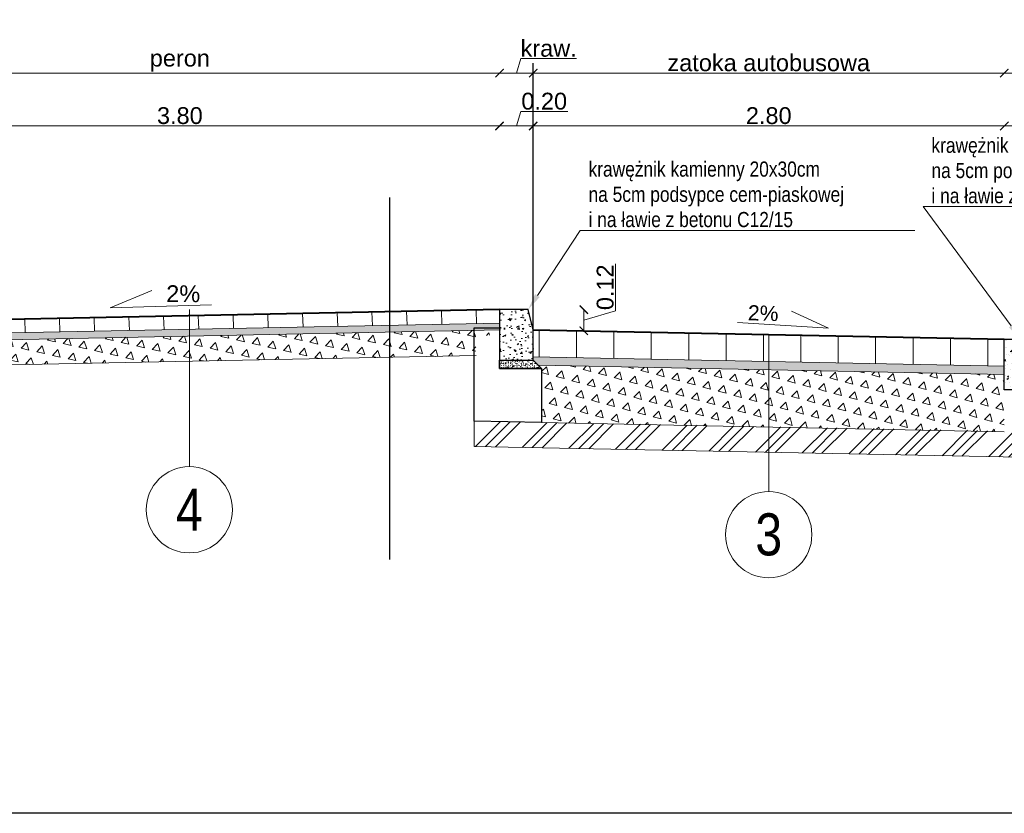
# Model space of a CAD drawing. Header units: metres. Extents: x 274 to 478, y -633 to -162.
# Tile 8 of 18: x 449.88 to 455.73, y -619.34 to -614.62. Entities that reach past the tile are written whole.
import ezdxf
from ezdxf import colors
from ezdxf.entities.mleader import LeaderData, LeaderLine
from ezdxf.math import Vec2, Vec3

# ---------------------------------------------------------------- set-up
doc = ezdxf.new("R2010")
doc.units = ezdxf.units.M
doc.layers.add('_brudnopis', color=50, linetype='Continuous', lineweight=30, plot=False)
for name, color, linetype, lineweight in [('M_PRZEKROJE CZERWONE', 1, 'Continuous', 40), ('M_Szczegóły wymiar', 7, 'Continuous', 15), ('M_szczegóły_hatch', 251, 'Continuous', 9), ('M_szczegóły_projektowane', 1, 'Continuous', 15), ('Opis', 7, 'Continuous', 15), ('Podsypka cementowo-piaskowa', 251, 'Continuous', 15), ('Przekrojowa', 7, 'Continuous', 30), ('Przekrojowa kreskowanie', 7, 'Continuous', 15), ('Tabelka', 7, 'Continuous', 25), ('Wymiar', 7, 'Continuous', 15)]:
    doc.layers.add(name, color=color, linetype=linetype, lineweight=lineweight)
doc.styles.add('Opis_1_25', font='arial.ttf', dxfattribs={"height": 0.1})
doc.styles.get("Standard").update_dxf_attribs({"font": 'arial.ttf'})
doc.dimstyles.new('1_25_DK$0', dxfattribs={"dimtxt": 0.05, "dimasz": 0.05, "dimexe": 0.02, "dimexo": 0.05, "dimgap": 0.01, "dimtad": 1, "dimzin": 3, "dimdsep": 46, "dimtxsty": 'Opis_1_25', "dimblk": 'ARCHTICK', "dimcen": 0.05, "dimse1": 1, "dimse2": 1, "dimclrd": 256, "dimclre": 256, "dimazin": 3, "dimtfac": 1, "dimtofl": 0, "dimtmove": 0, "dimatfit": 3, "dimldrblk": 'ARCHTICK', "dimfxl": 1, "dimfrac": 2, "dimtolj": 1, "dimtzin": 3, "dimlwd": -1, "dimlwe": -1, "dimarcsym": 0})

# ---------------------------------------------------------------- blocks, each defined once
blk = doc.blocks.new('_ArchTick')
at = {"color": 0, "linetype": 'ByBlock', "lineweight": 0, "const_width": 0.15}
blk.add_lwpolyline([(-0.5, -0.5), (0.5, 0.5)], dxfattribs=at)
blk = doc.blocks.new('*D129')
at = {"layer": 'Defpoints', "color": 0, "transparency": 16777216}
for p in [(455.7278, -615.2488), (455.7278, -616.3429), (455.9278, -616.3429)]:
    blk.add_point(p, dxfattribs=at)
at = {"layer": 'Wymiar', "transparency": 16777216}
for p, q in [((455.8278, -615.2488), (455.8536, -615.1628)), ((455.8536, -615.1628), (456.133, -615.1628)), ((455.9278, -615.2488), (455.7278, -615.2488))]:
    blk.add_line(p, q, dxfattribs=at)
at = {"layer": 'Wymiar', "transparency": 16777216, "xscale": 0.05, "yscale": 0.05, "zscale": 0.05, "rotation": 180}
blk.add_blockref('_ArchTick', (455.7278, -615.2488), dxfattribs=at)
at = {"layer": 'Wymiar', "transparency": 16777216, "xscale": 0.05, "yscale": 0.05, "zscale": 0.05}
blk.add_blockref('_ArchTick', (455.9278, -615.2488), dxfattribs=at)
at = {"layer": 'Wymiar', "color": 0, "transparency": 16777216, "insert": (455.9933, -615.1017), "char_height": 0.1, "attachment_point": 5, "style": 'Opis_1_25'}
blk.add_mtext('\\A1;0.20', dxfattribs=at)
blk = doc.blocks.new('*D130')
at = {"layer": 'Defpoints', "color": 0, "transparency": 16777216}
for p in [(452.9278, -615.2488), (452.9278, -616.2869), (455.7278, -616.3429)]:
    blk.add_point(p, dxfattribs=at)
at = {"layer": 'Wymiar', "transparency": 16777216}
blk.add_line((455.7278, -615.2488), (452.9278, -615.2488), dxfattribs=at)
at = {"layer": 'Wymiar', "transparency": 16777216, "xscale": 0.05, "yscale": 0.05, "zscale": 0.05, "rotation": 180}
blk.add_blockref('_ArchTick', (452.9278, -615.2488), dxfattribs=at)
at = {"layer": 'Wymiar', "transparency": 16777216, "xscale": 0.05, "yscale": 0.05, "zscale": 0.05}
blk.add_blockref('_ArchTick', (455.7278, -615.2488), dxfattribs=at)
at = {"layer": 'Wymiar', "color": 0, "transparency": 16777216, "insert": (454.3278, -615.1878), "char_height": 0.1, "attachment_point": 5, "style": 'Opis_1_25'}
blk.add_mtext('\\A1;2.80', dxfattribs=at)
blk = doc.blocks.new('*D131')
at = {"layer": 'Defpoints', "color": 0, "transparency": 16777216}
for p in [(452.7278, -615.2488), (452.7278, -616.1669), (452.9278, -616.2869)]:
    blk.add_point(p, dxfattribs=at)
at = {"layer": 'Wymiar', "transparency": 16777216}
for p, q in [((452.8278, -615.2488), (452.8536, -615.1628)), ((452.8536, -615.1628), (453.133, -615.1628)), ((452.9278, -615.2488), (452.7278, -615.2488))]:
    blk.add_line(p, q, dxfattribs=at)
at = {"layer": 'Wymiar', "transparency": 16777216, "xscale": 0.05, "yscale": 0.05, "zscale": 0.05, "rotation": 180}
blk.add_blockref('_ArchTick', (452.7278, -615.2488), dxfattribs=at)
at = {"layer": 'Wymiar', "transparency": 16777216, "xscale": 0.05, "yscale": 0.05, "zscale": 0.05}
blk.add_blockref('_ArchTick', (452.9278, -615.2488), dxfattribs=at)
at = {"layer": 'Wymiar', "color": 0, "transparency": 16777216, "insert": (452.9933, -615.1017), "char_height": 0.1, "attachment_point": 5, "style": 'Opis_1_25'}
blk.add_mtext('\\A1;0.20', dxfattribs=at)
blk = doc.blocks.new('*D132')
at = {"layer": 'Defpoints', "color": 0, "transparency": 16777216}
for p in [(448.9278, -615.2488), (448.9278, -616.1669), (452.7278, -616.1669)]:
    blk.add_point(p, dxfattribs=at)
at = {"layer": 'Wymiar', "transparency": 16777216}
blk.add_line((452.7278, -615.2488), (448.9278, -615.2488), dxfattribs=at)
at = {"layer": 'Wymiar', "transparency": 16777216, "xscale": 0.05, "yscale": 0.05, "zscale": 0.05, "rotation": 180}
blk.add_blockref('_ArchTick', (448.9278, -615.2488), dxfattribs=at)
at = {"layer": 'Wymiar', "transparency": 16777216, "xscale": 0.05, "yscale": 0.05, "zscale": 0.05}
blk.add_blockref('_ArchTick', (452.7278, -615.2488), dxfattribs=at)
at = {"layer": 'Wymiar', "color": 0, "transparency": 16777216, "insert": (450.8278, -615.1877), "char_height": 0.1, "attachment_point": 5, "style": 'Opis_1_25'}
blk.add_mtext('\\A1;3.80', dxfattribs=at)
blk = doc.blocks.new('*D136')
at = {"layer": 'Defpoints', "color": 0, "transparency": 16777216}
for p in [(455.7278, -614.9343), (455.9278, -616.3429), (455.7278, -616.5169)]:
    blk.add_point(p, dxfattribs=at)
at = {"layer": 'Wymiar', "transparency": 16777216}
for p, q in [((455.8278, -614.9343), (455.8535, -614.8485)), ((455.8535, -614.8485), (456.1859, -614.8485)), ((455.9278, -614.9343), (455.7278, -614.9343))]:
    blk.add_line(p, q, dxfattribs=at)
at = {"layer": 'Wymiar', "transparency": 16777216, "xscale": 0.05, "yscale": 0.05, "zscale": 0.05, "rotation": 180}
blk.add_blockref('_ArchTick', (455.7278, -614.9343), dxfattribs=at)
at = {"layer": 'Wymiar', "transparency": 16777216, "xscale": 0.05, "yscale": 0.05, "zscale": 0.05}
blk.add_blockref('_ArchTick', (455.9278, -614.9343), dxfattribs=at)
at = {"layer": 'Wymiar', "color": 0, "transparency": 16777216, "insert": (456.0197, -614.7876), "char_height": 0.1, "attachment_point": 5, "style": 'Opis_1_25'}
blk.add_mtext('\\A1;kraw.', dxfattribs=at)
blk = doc.blocks.new('*D137')
at = {"layer": 'Defpoints', "color": 0, "transparency": 16777216}
for p in [(452.9278, -614.9343), (452.9278, -616.4609), (455.7278, -616.5169)]:
    blk.add_point(p, dxfattribs=at)
at = {"layer": 'Wymiar', "transparency": 16777216}
blk.add_line((455.7278, -614.9343), (452.9278, -614.9343), dxfattribs=at)
at = {"layer": 'Wymiar', "transparency": 16777216, "xscale": 0.05, "yscale": 0.05, "zscale": 0.05, "rotation": 180}
blk.add_blockref('_ArchTick', (452.9278, -614.9343), dxfattribs=at)
at = {"layer": 'Wymiar', "transparency": 16777216, "xscale": 0.05, "yscale": 0.05, "zscale": 0.05}
blk.add_blockref('_ArchTick', (455.7278, -614.9343), dxfattribs=at)
at = {"layer": 'Wymiar', "color": 0, "transparency": 16777216, "insert": (454.3278, -614.8735), "char_height": 0.1, "attachment_point": 5, "style": 'Opis_1_25'}
blk.add_mtext('\\A1;zatoka autobusowa', dxfattribs=at)
blk = doc.blocks.new('*D138')
at = {"layer": 'Defpoints', "color": 0, "transparency": 16777216}
for p in [(452.7278, -614.9343), (452.7278, -616.3409), (452.9278, -616.4609)]:
    blk.add_point(p, dxfattribs=at)
at = {"layer": 'Wymiar', "transparency": 16777216}
for p, q in [((452.8278, -614.9343), (452.8535, -614.8485)), ((452.8535, -614.8485), (453.1859, -614.8485)), ((452.9278, -614.9343), (452.7278, -614.9343))]:
    blk.add_line(p, q, dxfattribs=at)
at = {"layer": 'Wymiar', "transparency": 16777216, "xscale": 0.05, "yscale": 0.05, "zscale": 0.05, "rotation": 180}
blk.add_blockref('_ArchTick', (452.7278, -614.9343), dxfattribs=at)
at = {"layer": 'Wymiar', "transparency": 16777216, "xscale": 0.05, "yscale": 0.05, "zscale": 0.05}
blk.add_blockref('_ArchTick', (452.9278, -614.9343), dxfattribs=at)
at = {"layer": 'Wymiar', "color": 0, "transparency": 16777216, "insert": (453.0197, -614.7876), "char_height": 0.1, "attachment_point": 5, "style": 'Opis_1_25'}
blk.add_mtext('\\A1;kraw.', dxfattribs=at)
blk = doc.blocks.new('*D139')
at = {"layer": 'Defpoints', "color": 0, "transparency": 16777216}
for p in [(448.9278, -614.9343), (452.7278, -616.3409), (448.9278, -616.4553)]:
    blk.add_point(p, dxfattribs=at)
at = {"layer": 'Wymiar', "transparency": 16777216}
blk.add_line((452.7278, -614.9343), (448.9278, -614.9343), dxfattribs=at)
at = {"layer": 'Wymiar', "transparency": 16777216, "xscale": 0.05, "yscale": 0.05, "zscale": 0.05, "rotation": 180}
blk.add_blockref('_ArchTick', (448.9278, -614.9343), dxfattribs=at)
at = {"layer": 'Wymiar', "transparency": 16777216, "xscale": 0.05, "yscale": 0.05, "zscale": 0.05}
blk.add_blockref('_ArchTick', (452.7278, -614.9343), dxfattribs=at)
at = {"layer": 'Wymiar', "color": 0, "transparency": 16777216, "insert": (450.8278, -614.8604), "char_height": 0.1, "attachment_point": 5, "style": 'Opis_1_25'}
blk.add_mtext('\\A1;peron', dxfattribs=at)
blk = doc.blocks.new('*D142')
at = {"layer": 'Defpoints', "color": 0, "transparency": 16777216}
for p in [(452.8978, -616.3409), (453.2288, -616.3409), (452.9632, -616.4664)]:
    blk.add_point(p, dxfattribs=at)
at = {"layer": 'Wymiar', "transparency": 16777216}
for p, q in [((453.4169, -616.3472), (453.4169, -616.0685)), ((453.2288, -616.4664), (453.2288, -616.3409)), ((453.2288, -616.4037), (453.4169, -616.3472))]:
    blk.add_line(p, q, dxfattribs=at)
at = {"layer": 'Wymiar', "transparency": 16777216, "xscale": 0.05, "yscale": 0.05, "zscale": 0.05}
for p, rotation in [((453.2288, -616.3409), 90), ((453.2288, -616.4664), 270)]:
    blk.add_blockref('_ArchTick', p, dxfattribs=dict(at, rotation=rotation))
at = {"layer": 'Wymiar', "color": 0, "transparency": 16777216, "insert": (453.3559, -616.2078), "char_height": 0.1, "attachment_point": 5, "rotation": 90, "style": 'Opis_1_25'}
blk.add_mtext('\\A1;0.12', dxfattribs=at)

msp = doc.modelspace()

# ---------------------------------------------------------------- hatches: boundary and pattern name
at = {"layer": 'M_szczegóły_hatch'}
h = msp.add_hatch(dxfattribs=at)
h.set_pattern_fill('LINE', color=256, scale=0.065, angle=92.29153)
h.set_pattern_definition([(92.291526, (-1370.88686, -695.46304), (-0.206209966, -0.0082517), [])])
h.paths.add_polyline_path([(449.0101, -616.4953), (449.0085, -616.4153), (452.7278, -616.3409), (452.731, -616.4208)])
h = msp.add_hatch(dxfattribs=at)
h.set_pattern_fill('AR-SAND', color=256, scale=0.0005, angle=2.29153)
h.set_pattern_definition([(39.791526, (158.514016, -634.252509), (-0.001777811, 0.0244191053), [0, -0.019304, 0, -0.02159, 0, -0.0206375]), (9.791526, (158.514016, -634.25251), (0.0210251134, 0.0367112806), [0, -0.010414, 0, -0.017399, 0, -0.0066675]), (329.791526, (158.498407, -634.253133), (0.0395151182, 0.001653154), [0, -0.00635, 0, -0.02286, 0, -0.029845]), (319.791526, (158.498407, -634.253133), (0.0377016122, 0.012664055), [0, -0.003175, 0, -0.014986, 0, -0.017145])])
h.paths.add_polyline_path([(452.7325, -616.4594), (452.731, -616.4208), (449.0101, -616.4953), (449.0109, -616.5354), (452.6613, -616.4622)])
h = msp.add_hatch(dxfattribs=at)
h.set_pattern_fill('TRIANG', color=256, scale=0.01, angle=47.29153)
h.set_pattern_definition([(107.2915257, (15544.78733, 2951.4805), (-0.092916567, 0.02095409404), [0.047625, -0.047625]), (167.2915257, (15544.78733, 2951.4805), (-0.06460506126, -0.06999106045), [0.047625, -0.047625]), (47.2915257, (15544.74087, 2951.49098), (-0.02831150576, 0.0909451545), [0.047625, -0.047625])])
h.paths.add_polyline_path([(452.5839, -616.4968), (452.7338, -616.4908), (452.7326, -616.4608), (449.0109, -616.5354), (449.0115, -616.5652), (449.1115, -616.5632), (449.1139, -616.6832), (452.5886, -616.6137)])
at = {"layer": 'M_szczegóły_hatch', "transparency": 33554636}
h = msp.add_hatch(dxfattribs=at)
h.set_pattern_fill('LINE', color=256, scale=0.07, angle=90)
h.set_pattern_definition([(90, (0.46174, 857.38775), (-0.22225, 1e-17), [])])
h.paths.add_polyline_path([(455.7278, -616.5169), (452.9278, -616.4609), (452.9278, -616.6209), (455.7278, -616.6769)])
h = msp.add_hatch(dxfattribs=at)
h.set_pattern_fill('AR-SAND', color=256, scale=0.0005)
h.set_pattern_definition([(37.5, (0.381738, 1.817868), (-0.00080001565, 0.02447066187), [0, -0.019304, 0, -0.02159, 0, -0.0206375]), (7.5, (0.381738, 1.81787), (0.0224761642, 0.035841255), [0, -0.010414, 0, -0.017399, 0, -0.0066675]), (327.5, (0.366117, 1.817868), (0.0395496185, 7.185923e-05), [0, -0.00635, 0, -0.02286, 0, -0.029845]), (317.5, (0.366117, 1.81787), (0.0381778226, 0.0111464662), [0, -0.003175, 0, -0.014986, 0, -0.017145])])
h.paths.add_polyline_path([(455.7278, -616.6769), (452.9278, -616.6209), (452.9278, -616.6409), (452.9584, -616.6715), (455.7278, -616.7269)])
h = msp.add_hatch(dxfattribs=at)
h.set_pattern_fill('TRIANG', color=256, scale=0.01, angle=45)
h.set_pattern_definition([(105, (-1367.98224, -1451.27662), (-0.092004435, 0.024652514), [0.047625, -0.047625]), (165, (-1367.98224, -1451.27662), (-0.067351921, -0.0673519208), [0.047625, -0.047625]), (45, (-1368.02824, -1451.2643), (-0.024652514, 0.092004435), [0.047625, -0.047625])])
h.paths.add_polyline_path([(455.7278, -617.0669), (455.7278, -616.7269), (452.9778, -616.6719), (452.9778, -617.0119)])
at = {"layer": 'M_szczegóły_hatch'}
h = msp.add_hatch(dxfattribs=at)
h.set_pattern_fill('GOST_GROUND', color=256, scale=0.02)
h.set_pattern_definition([(45, (-1723.74422, -1464.68864), (0.282842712, 0), [0.4]), (45, (-1723.68422, -1464.68864), (0.282842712, 0), [0.4]), (45, (-1723.62422, -1464.68864), (0.282842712, 0), [0.4])])
h.paths.add_polyline_path([(452.5769, -617.1539), (456.0778, -617.2239), (456.0778, -617.0689), (452.5769, -617.0039)])
at = {"layer": 'Podsypka cementowo-piaskowa'}
h = msp.add_hatch(dxfattribs=at)
h.set_pattern_fill('AR-SAND', color=256, scale=0.01, style=0)
h.set_pattern_definition([(37.5, (148.224722, -473.594632), (-0.0006299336, 0.0192682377), [0, -0.0152, 0, -0.017, 0, -0.01625]), (7.5, (148.224722, -473.594632), (0.017697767, 0.0282214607), [0, -0.0082, 0, -0.0137, 0, -0.00525]), (327.5, (148.212422, -473.594632), (0.0311414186, 5.65905e-05), [0, -0.005, 0, -0.018, 0, -0.0235]), (317.5, (148.212422, -473.594632), (0.030061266, 0.0087767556), [0, -0.0025, 0, -0.0118, 0, -0.0135])])
h.paths.add_polyline_path([(452.7278, -616.6409), (452.9278, -616.6409), (452.9778, -616.6909), (452.7278, -616.6909)])
at = {"layer": 'Przekrojowa kreskowanie'}
h = msp.add_hatch(dxfattribs=at)
h.set_pattern_fill('AR-CONC', color=256, scale=0.0005)
h.set_pattern_definition([(50, (-50.73634, -273.7498), (0.0910923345, -0.007969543), [0.009525, -0.104775]), (355, (-50.73634, -273.7498), (-0.01762171, 0.095528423), [0.00762, -0.083820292]), (100.451445, (-50.72875, -273.750464), (0.073470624, 0.087558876), [0.008095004, -0.089045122]), (46.1842, (-50.73634, -273.7244), (0.13553952, -0.021021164), [0.0142875, -0.1571625]), (96.635558, (-50.72505, -273.72615), (0.118702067, 0.123713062), [0.01214251, -0.133567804]), (351.18415, (-50.73634, -273.7244), (0.118702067, 0.123713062), [0.011429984, -0.125729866]), (21, (-50.72364, -273.73075), (0.075807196, -0.051132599), [0.009525, -0.104775]), (326, (-50.72364, -273.73075), (0.030901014, 0.092093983), [0.00762, -0.08382]), (71.451445, (-50.717325, -273.73501), (0.10670821, 0.040961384), [0.008095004, -0.089044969]), (37.5, (-50.736342, -273.7498), (0.0015443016, 0.0422775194), [0, -0.082804, 0, -0.08509, 0, -0.0841375]), (7.5, (-50.73634, -273.7498), (0.0334098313, 0.0500902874), [0, -0.048514, 0, -0.080899, 0, -0.0320675]), (327.5, (-50.764663, -273.7498), (0.0677952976, -0.002864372), [0, -0.03175, 0, -0.09906, 0, -0.131445]), (317.5, (-50.77736, -273.7498), (0.0740645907, 0.0127132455), [0, -0.041275, 0, -0.065786, 0, -0.093345])])
h.paths.add_polyline_path([(452.7278, -616.3409), (452.8978, -616.3409), (452.9278, -616.4609), (452.9278, -616.6409), (452.7278, -616.6409), (452.7278, -616.4909)])
h = msp.add_hatch(dxfattribs=at)
h.set_pattern_fill('AR-CONC', color=256, scale=0.0005)
h.set_pattern_definition([(50, (-47.536354, -273.9258), (0.0910923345, -0.007969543), [0.009525, -0.104775]), (355, (-47.53635, -273.9258), (-0.01762171, 0.095528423), [0.00762, -0.083820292]), (100.451445, (-47.52876, -273.926464), (0.073470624, 0.087558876), [0.008095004, -0.089045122]), (46.1842, (-47.53635, -273.9004), (0.13553952, -0.021021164), [0.0142875, -0.1571625]), (96.635558, (-47.52506, -273.90215), (0.118702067, 0.123713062), [0.01214251, -0.133567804]), (351.18415, (-47.53635, -273.9004), (0.118702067, 0.123713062), [0.011429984, -0.125729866]), (21, (-47.523654, -273.90675), (0.075807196, -0.051132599), [0.009525, -0.104775]), (326, (-47.52365, -273.90675), (0.030901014, 0.092093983), [0.00762, -0.08382]), (71.451445, (-47.51734, -273.91101), (0.10670821, 0.040961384), [0.008095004, -0.089044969]), (37.5, (-47.536354, -273.9258), (0.0015443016, 0.0422775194), [0, -0.082804, 0, -0.08509, 0, -0.0841375]), (7.5, (-47.536354, -273.9258), (0.0334098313, 0.0500902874), [0, -0.048514, 0, -0.080899, 0, -0.0320675]), (327.5, (-47.564675, -273.9258), (0.0677952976, -0.002864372), [0, -0.03175, 0, -0.09906, 0, -0.131445]), (317.5, (-47.577375, -273.9258), (0.0740645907, 0.0127132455), [0, -0.041275, 0, -0.065786, 0, -0.093345])])
h.paths.add_polyline_path([(455.9278, -616.5169), (455.7278, -616.5169), (455.7278, -616.6369), (455.7278, -616.8169), (455.9278, -616.8169), (455.9278, -616.6669)])

# ---------------------------------------------------------------- linework, layer by layer
at = {"layer": '_brudnopis', "flags": 128}
msp.add_lwpolyline([(477.9231, -605.5526), (477.9231, -614.63), (469.3184, -614.63), (469.3184, -619.3358), (442.6408, -619.3358), (442.6408, -605.4134)], close=True, dxfattribs=at)
for points in [[(452.9278, -616.4609), (452.9278, -614.8759)], [(452.0729, -615.6731), (452.0729, -617.8256)]]:
    msp.add_lwpolyline(points, dxfattribs=at)
at = {"layer": 'M_PRZEKROJE CZERWONE'}
msp.add_line((452.9278, -616.4609), (455.7278, -616.5169), dxfattribs=at)
msp.add_lwpolyline([(452.7278, -616.3409), (448.9286, -616.4169)], dxfattribs=at)
at = {"layer": 'M_Szczegóły wymiar'}
for points in [[(451.016, -616.313), (450.4144, -616.3303), (450.6609, -616.2268)], [(454.1417, -616.4166), (454.6823, -616.4504), (454.4637, -616.3499)]]:
    msp.add_lwpolyline(points, dxfattribs=at)
at = {"layer": 'M_szczegóły_projektowane'}
for p, q in [((452.9278, -616.6209), (455.7278, -616.6769)), ((452.9584, -616.6715), (455.7278, -616.7269)), ((452.9778, -617.0119), (455.7278, -617.0669))]:
    msp.add_line(p, q, dxfattribs=at)
for points in [[(452.731, -616.4208), (449.0101, -616.4953)], [(452.7326, -616.4608), (449.0109, -616.5354)], [(452.5886, -616.6137), (449.1139, -616.6833)]]:
    msp.add_lwpolyline(points, dxfattribs=at)
at = {"layer": 'M_szczegóły_projektowane', "flags": 128}
msp.add_lwpolyline([(456.1278, -617.0689), (456.1278, -617.2239), (452.5769, -617.1539), (452.5769, -617.0039)], dxfattribs=at)
at = {"layer": 'Opis'}
for p, q in [((450.8844, -616.3409), (450.8844, -617.2744)), ((454.3278, -616.4889), (454.3278, -617.4224))]:
    msp.add_line(p, q, dxfattribs=at)
for centre in [(450.8844, -617.5308), (454.3278, -617.6788)]:
    msp.add_circle(centre, 0.2564, dxfattribs=at)
at = {"layer": 'Przekrojowa', "color": 5}
for points in [[(452.8978, -616.3409), (452.7278, -616.3409), (452.7278, -616.6409), (452.9278, -616.6409), (452.9278, -616.4609), (452.8978, -616.3409)], [(452.9778, -616.6909), (452.9778, -617.0119), (452.5769, -617.0039), (452.5778, -616.4496), (452.7278, -616.4496), (452.7278, -616.6909), (452.9778, -616.6909)], [(452.9278, -616.6409), (452.9778, -616.6909), (452.7278, -616.6909), (452.7278, -616.6409), (452.9278, -616.6409)]]:
    msp.add_lwpolyline(points, dxfattribs=at)
msp.add_lwpolyline([(455.9278, -616.8169), (455.7278, -616.8169), (455.7278, -616.5169), (455.9278, -616.5169)], close=True, dxfattribs=at)
at = {"layer": 'Tabelka'}
msp.add_line((455.6778, -617.0454), (455.6778, -617.0454), dxfattribs=at)

# ---------------------------------------------------------------- texts
at = {"layer": 'Opis', "style": 'Opis_1_25'}
for insert, char_height, width, attachment_point, rotation in [((450.7468, -616.2967), 0.1, 622.3, 7, 359.83103), ((454.3843, -616.4101), 0.09, 560.07, 9, 358.24355)]:
    msp.add_mtext('2%', dxfattribs=dict(at, insert=insert, char_height=char_height, width=width, attachment_point=attachment_point, rotation=rotation))
at = {"layer": 'Opis', "char_height": 0.25, "attachment_point": 5}
for s, insert in [('{\\fArial Narrow|b0|i0|c238|p34;4}', (450.8844, -617.5308)), ('{\\fArial Narrow|b0|i0|c238|p34;3}', (454.3278, -617.6788))]:
    msp.add_mtext_dynamic_manual_height_columns(s, width=0.320226, gutter_width=2.5, heights=[0], dxfattribs=dict(at, insert=insert))

# ---------------------------------------------------------------- dimensions: what is measured, and where the dimension line sits
at = {"layer": 'Wymiar'}
for base, p1, p2, angle, text, picture, middle in [((452.7278, -614.9343), (452.9278, -616.4609), (452.7278, -616.3409), 180, 'kraw.', '*D138', (452.8635, -614.7876)), ((452.9278, -614.9343), (455.7278, -616.5169), (452.9278, -616.4609), 180, 'zatoka autobusowa', '*D137', (454.3278, -614.8735)), ((455.7278, -614.9343), (455.9278, -616.3429), (455.7278, -616.5169), 180, 'kraw.', '*D136', (455.8635, -614.7876)), ((448.9278, -614.9343), (452.7278, -616.3409), (448.9278, -616.4553), 180, 'peron', '*D139', (450.8278, -614.8604)), ((453.2288, -616.3409), (452.9632, -616.4664), (452.8978, -616.3409), 90, '0.12', '*D142', (453.3559, -616.3372))]:
    dim = msp.add_linear_dim(base=base, p1=p1, p2=p2, angle=angle, text=text, dimstyle='1_25_DK$0', override={"dimtmove": 1}, dxfattribs=at)
    dim.commit()
    dim.dimension.update_dxf_attribs({"geometry": picture, "text_midpoint": middle})
for base, p1, p2, picture, middle in [((452.7278, -615.2488), (452.9278, -616.2869), (452.7278, -616.1669), '*D131', (452.8636, -615.1017)), ((455.7278, -615.2488), (455.9278, -616.3429), (455.7278, -616.3429), '*D129', (455.8636, -615.1017)), ((448.9278, -615.2488), (452.7278, -616.1669), (448.9278, -616.1669), '*D132', (450.8278, -615.1877)), ((452.9278, -615.2488), (455.7278, -616.3429), (452.9278, -616.2869), '*D130', (454.3278, -615.1878))]:
    dim = msp.add_linear_dim(base=base, p1=p1, p2=p2, angle=180, dimstyle='1_25_DK$0', override={"dimtmove": 1}, dxfattribs=at)
    dim.commit()
    dim.dimension.update_dxf_attribs({"geometry": picture, "text_midpoint": middle})

# ---------------------------------------------------------------- leaders
at = {"layer": 'Opis'}
ml = msp.add_multileader_mtext('Standard', dxfattribs=at)
ml.set_content('{\\fArial Narrow|b0|i0|c238|p34;krawężnik kamienny 20x30cm\\Pna 5cm podsypce cem-piaskowej \\Pi na ławie z betonu C12/15}', color=256, style='Opis_1_25')
ml.set_leader_properties(color=256, linetype='ByLayer', lineweight=-1)
ml.build(insert=Vec2(0, 0))
ml.multileader.update_dxf_attribs({"has_dogleg": 0, "text_left_attachment_type": 5, "text_right_attachment_type": 5, "dogleg_length": 0.15, "arrow_head_size": 0.1})
ctx = ml.context
ctx.base_point, ctx.char_height, ctx.arrow_head_size, ctx.landing_gap_size, ctx.plane_origin = Vec3(455.2448, -615.7284), 0.09, 0.1, 0.05, Vec3(452.5519, -615.8337)
ctx.left_attachment, ctx.right_attachment = 5, 5
notes = []
notes.append((ctx, [(1, (1, 1, 0), (455.0948, -615.7284), (1, 0), 0.15, [(1, [(455.8278, -616.5169)], 0, [])])]))
ctx.mtext.insert, ctx.mtext.flow_direction = Vec3(455.2948, -615.3184), 5
ml = msp.add_multileader_mtext('Standard', dxfattribs=at)
ml.set_content('{\\fArial Narrow|b0|i0|c238|p34;krawężnik kamienny 20x30cm\\Pna 5cm podsypce cem-piaskowej \\Pi na ławie z betonu C12/15}', color=256, style='Opis_1_25')
ml.set_leader_properties(color=256, linetype='ByLayer', lineweight=-1)
ml.build(insert=Vec2(0, 0))
ml.multileader.update_dxf_attribs({"has_dogleg": 0, "text_left_attachment_type": 5, "text_right_attachment_type": 5, "dogleg_length": 0.15, "arrow_head_size": 0.1})
ctx = ml.context
ctx.base_point, ctx.char_height, ctx.arrow_head_size, ctx.landing_gap_size, ctx.plane_origin = Vec3(453.2069, -615.87), 0.09, 0.1, 0.05, Vec3(449.6219, -615.6577)
ctx.left_attachment, ctx.right_attachment = 5, 5
notes.append((ctx, [(1, (1, 1, 0), (453.0569, -615.87), (1, 0), 0.15, [(1, [(452.8978, -616.3409)], 0, [])])]))
ctx.mtext.insert, ctx.mtext.flow_direction = Vec3(453.2569, -615.4601), 5
for ctx, leaders in notes:
    for number, flags, end, landing, length, lines in leaders:
        leader = LeaderData()
        leader.index, (leader.has_last_leader_line, leader.has_dogleg_vector, leader.attachment_direction) = number, flags
        leader.last_leader_point, leader.dogleg_vector, leader.dogleg_length = Vec3(end), Vec3(landing), length
        for number, points, colour, breaks in lines:
            line = LeaderLine()
            line.index, line.vertices, line.color, line.breaks = number, Vec3.list(points), colors.encode_raw_color(colour), breaks
            leader.lines.append(line)
        ctx.leaders.append(leader)

doc.saveas('drawing.dxf')
